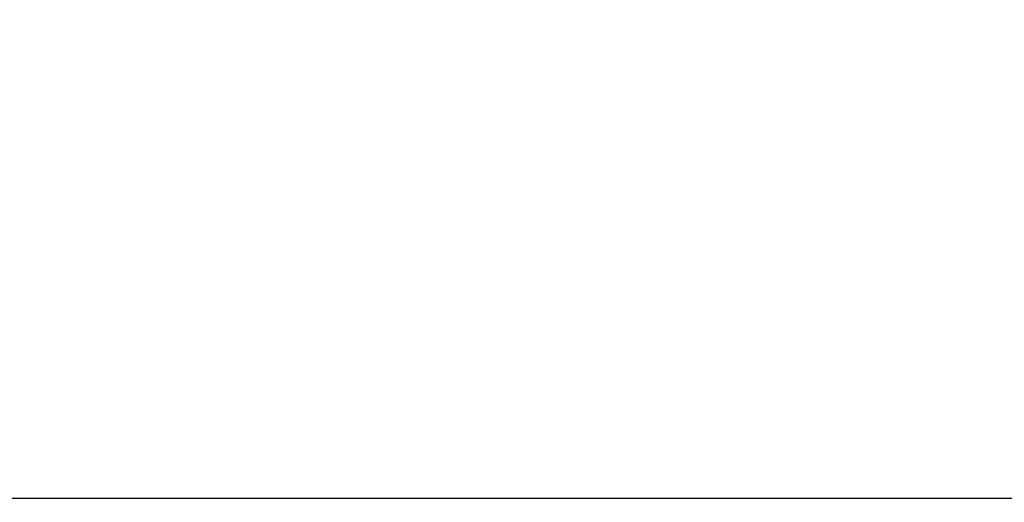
# Model space of a CAD drawing. Header units: millimetres. Extents: x -4428 to 3866, y -3426 to 3855.
# Tile 22 of 191: x -1412 to -893, y -3165 to -2910. Entities that reach past the tile are written whole.
import ezdxf

# ---------------------------------------------------------------- set-up
doc = ezdxf.new("R2010")
doc.units = ezdxf.units.MM
doc.linetypes.add('K5LT_THIN', pattern=[0])
doc.layers.add('Системный слой', color=7, linetype='Continuous')
doc.styles.add('KDIMTEXTSTYLE', font='GOST_AU.SHX', dxfattribs={"width": 0.96, "oblique": 15, "height": 5})
doc.dimstyles.new('KDIMSTYLE (1.00)', dxfattribs={"dimtxt": 5, "dimasz": 1, "dimexe": 2, "dimexo": 0, "dimgap": 1, "dimtad": 1, "dimtxsty": 'KDIMTEXTSTYLE', "dimsah": 1, "dimcen": 0, "dimdle": 1, "dimadec": 0, "dimazin": 0, "dimtfac": 0.667, "dimtmove": 0, "dimatfit": 3, "dimfxl": 1, "dimtvp": 1, "dimtolj": 1, "dimtzin": 0, "dimarcsym": 0})

# ---------------------------------------------------------------- blocks, each defined once
blk = doc.blocks.new('KDIMARROW_01')
at = {"layer": 'Системный слой'}
blk.add_hatch(color=0, dxfattribs=at).paths.add_polyline_path([(0, 0), (-5, 0.66), (-4.5, 0), (-5, -0.66)])
at = {"layer": 'Системный слой', "color": 0, "linetype": 'K5LT_THIN', "lineweight": 20}
for p, q in [((-4.5, 0), (-5, 0.66)), ((-5, 0.66), (0, 0)), ((0, 0), (-5, -0.66)), ((-5, -0.66), (-4.5, 0)), ((0, 0), (-1, 0))]:
    blk.add_line(p, q, dxfattribs=at)

msp = doc.modelspace()

# ---------------------------------------------------------------- dimensions: what is measured, and where the dimension line sits
at = {"layer": 'Системный слой', "color": 7}
msp.add_linear_dim(base=(-4135.336, -3162.711), p1=(47.664, -1618.592), p2=(-4135.336, -1408.744), location=(-2079.336, -3162.711), dimstyle='KDIMSTYLE (1.00)', override={"dimexo": 0, "dimpost": '\\H75.0;\\W0.965;\\Q15;<>', "dimblk1": 'KDIMARROW_01', "dimblk2": 'KDIMARROW_01', "dimse1": 0, "dimse2": 0, "dimclrt": 7, "dimtolj": 1}, dxfattribs=at).render()

doc.saveas('drawing.dxf')
